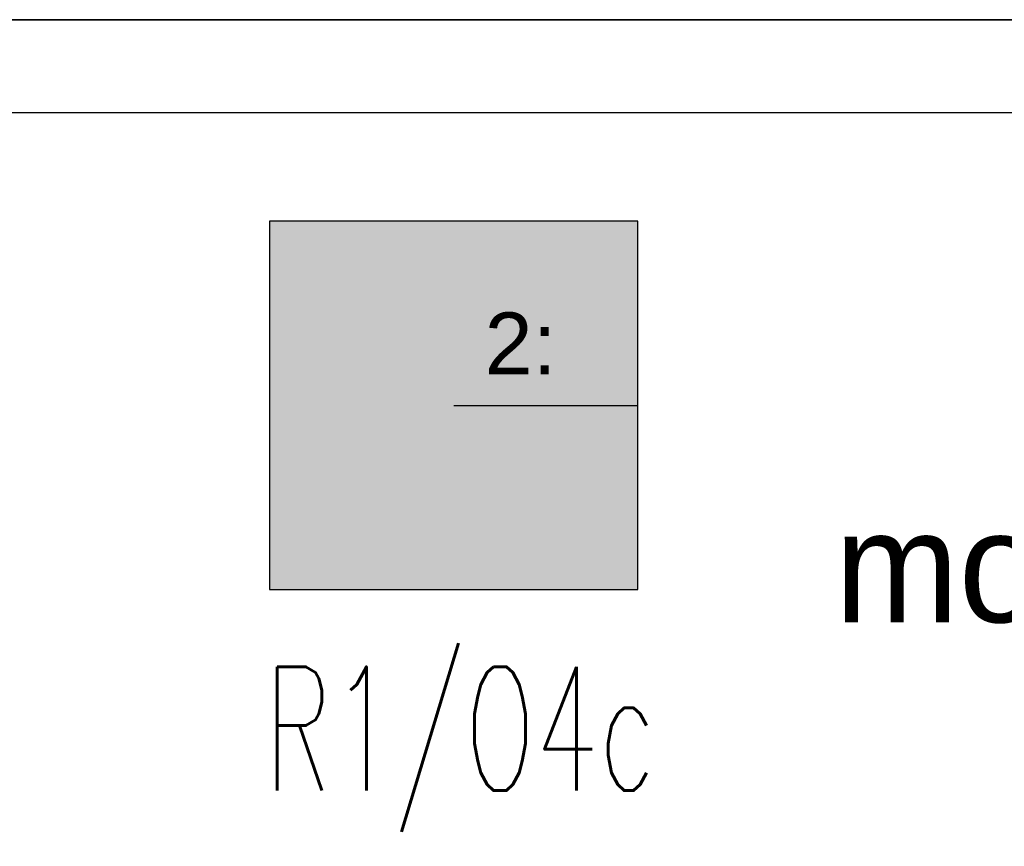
# Model space of a CAD drawing. Header units: millimetres. Extents: x -94648 to 68781, y -29623 to 11990.
# Tile 51 of 181: x -36196 to -36037, y -12524 to -12391. Entities that reach past the tile are written whole.
import ezdxf

# ---------------------------------------------------------------- set-up
doc = ezdxf.new("R2010")
doc.units = ezdxf.units.MM
doc.linetypes.add('BUD', pattern=[0])
for name, color, linetype in [('-podklad', 8, 'Continuous'), ('HATCH', 204, 'Continuous'), ('rexp_Leuchten_Besch', 7, 'Continuous'), ('rexp_Oprawy', 7, 'Continuous')]:
    doc.layers.add(name, color=color, linetype=linetype)
doc.layers.add('6_TEXTS', color=7, linetype='Continuous', lineweight=13)
doc.layers.add('IE_oswietlenie_nr_obw', color=51, linetype='Continuous', lineweight=20)
doc.layers.add('Area', color=6, linetype='Continuous', lineweight=35, plot=False)
doc.styles.add('ROMANS', font='romans.shx', dxfattribs={"width": 0.75, "height": 10})
doc.styles.get("Standard").update_dxf_attribs({"font": 'arial.ttf'})
doc.styles.add('temp', font='tahoma.ttf', dxfattribs={"height": 12})
doc.linetypes.add('TRACKS', pattern='A,3.81,[130,ltypeshp.shx,S=6.35,R=0,X=0,Y=0],3.81', length=7.62)

# ---------------------------------------------------------------- blocks, each defined once
blk = doc.blocks.new('Goscim_parter')
at = {"color": 8, "linetype": 'BUD'}
blk.add_line((-35666.06, -12390.74), (-36586.06, -12390.74), dxfattribs=at)
at = {"layer": 'Area', "color": 8, "linetype": 'BUD'}
blk.add_lwpolyline([(-36586.06, -12390.74), (-35666.06, -12390.74), (-35666.06, -12805.74), (-36586.06, -12805.74)], close=True, dxfattribs=at)
at = {"layer": 'HATCH', "color": 8, "linetype": 'TRACKS', "ltscale": 2}
blk.add_lwpolyline([(-36571.06, -12405.74), (-35318.06, -12405.74), (-35318.06, -14268.74), (-36571.06, -14268.74)], close=True, dxfattribs=at)
at = {"layer": '6_TEXTS', "color": 8, "insert": (-35837.05, -12470.08), "char_height": 18, "width": 364.9326, "attachment_point": 3, "style": 'temp'}
blk.add_mtext('{\\fCentury Gothic|b0|i0|c238|p34;montaż klimatyzatora}', dxfattribs=at)
blk = doc.blocks.new('rexp_lib_9')
at = {"layer": 'rexp_Oprawy', "true_color": 0xff00ff}
blk.add_hatch(color=6, dxfattribs=at).paths.add_polyline_path([(-0.2975, -0.2975), (0.2975, -0.2975), (0.2975, 0.2975), (-0.2975, 0.2975)])
at = {"layer": 'rexp_Oprawy', "color": 6, "true_color": 0xff00ff}
blk.add_lwpolyline([(-0.2975, -0.2975), (0.2975, -0.2975), (0.2975, 0.2975), (-0.2975, 0.2975)], close=True, dxfattribs=at)
at = {"layer": 'rexp_Oprawy', "color": 7}
blk.add_lwpolyline([(-0.2975, -0.2975), (0.2975, -0.2975), (0.2975, 0.2975), (-0.2975, 0.2975)], close=True, dxfattribs=at)
blk.add_lwpolyline([(0, 0), (0.2975, 0)], dxfattribs=at)
at = {"layer": 'rexp_Leuchten_Besch', "flags": 8}
blk.add_attdef('Label', (0.05, 0.05), '', height=0.1, dxfattribs=at)

msp = doc.modelspace()

# ---------------------------------------------------------------- block references
at = {"layer": '-podklad'}
msp.add_blockref('Goscim_parter', (0, 0), dxfattribs=at)
at = {"layer": 'rexp_Oprawy'}
ref = msp.add_blockref('rexp_lib_9', (-36126.05859, -12453.03988, 600), dxfattribs=dict(at, xscale=100, yscale=100, zscale=100))
ref.add_attrib('Label', '2:', (-36121.05859, -12448.03988, 600), dxfattribs={"layer": 'rexp_Leuchten_Besch', "height": 10})

# ---------------------------------------------------------------- texts
at = {"layer": 'IE_oswietlenie_nr_obw', "style": 'ROMANS', "width": 0.6}
msp.add_text('R1/O4c', height=20, dxfattribs=at).set_placement((-36156.62385, -12515.2625, 150))

doc.saveas('drawing.dxf')
